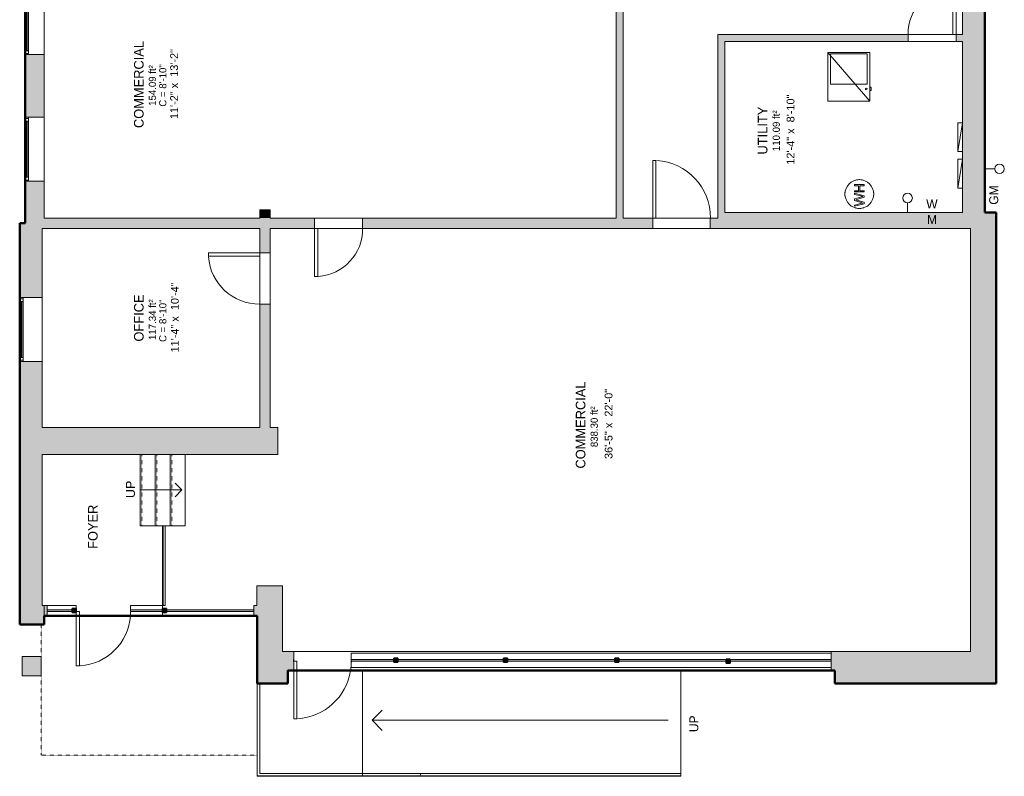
# Model space of a CAD drawing. Header units: inches. Extents: x -227 to 389, y -440 to 477.
# Tile 1 of 2: x -227 to 389, y -440 to 32. Entities that reach past the tile are written whole.
import ezdxf

# ---------------------------------------------------------------- set-up
doc = ezdxf.new("R2010")
doc.units = ezdxf.units.IN
doc.header["$MEASUREMENT"] = 0
doc.linetypes.add('Dash 1_16_', pattern=[0.125, 0.0625, -0.0625])
doc.linetypes.add('Overhead', pattern=[0.15625, 0.09375, -0.0625])
for name, color, linetype, lineweight in [('A-ANNO-NOTE', 131, 'Continuous', 9), ('A-AREA-IDEN', 2, 'Continuous', 9), ('A-COLS', 52, 'Continuous', 9), ('A-DETL', 90, 'Continuous', 9), ('A-DOOR', 31, 'Continuous', 9), ('A-FLOR', 192, 'Continuous', 9), ('A-FLOR-HRAL', 11, 'Continuous', 9), ('A-FLOR-LEVL', 51, 'Continuous', 9), ('A-GLAZ', 151, 'Continuous', 9), ('A-WALL', 90, 'Continuous', 9), ('A-WALL-PATT', 111, 'Continuous', 9), ('E-ELEC-EQPM', 71, 'Continuous', 9), ('G-ANNO-TEXT', 231, 'Continuous', 9), ('M-EQPM', 50, 'Continuous', 9), ('S-STRS', 90, 'Continuous', 9)]:
    doc.layers.add(name, color=color, linetype=linetype, lineweight=lineweight)
doc.styles.add('Arial', font='arial.ttf', dxfattribs={"height": 5.625})
doc.styles.add('Arial_1', font='arial.ttf', dxfattribs={"height": 4.875})
doc.styles.add('Inter', font='txt', dxfattribs={"height": 5.625})
doc.styles.add('Inter_1', font='txt', dxfattribs={"height": 4.5})
doc.styles.add('Inter_B', font='txt', dxfattribs={"height": 6})

# ---------------------------------------------------------------- blocks, each defined once
blk = doc.blocks.new('Railing - Railing-3184264-Main Floor')
at = {"layer": 'A-FLOR-HRAL'}
for p, q in [((-137.06, -283.9), (-137.06, -333.7)), ((-137.06, -283.9), (-137.05, -283.9)), ((-135.88, -283.9), (-137.05, -283.9)), ((-137.05, -283.9), (-137.05, -333.7)), ((-135.88, -333.7), (-135.88, -283.9)), ((-135.88, -333.7), (-135.88, -283.9)), ((-135.88, -283.9), (-135.88, -283.9)), ((-137.05, -333.7), (-137.06, -333.7)), ((-137.05, -333.7), (-135.88, -333.7)), ((-135.88, -333.7), (-135.88, -333.7))]:
    blk.add_line(p, q, dxfattribs=at)
blk = doc.blocks.new('Planitar - Single Door_Flush Panel - 2_-8_ x 6_-8_-3185132-Main Floor')
at = {"layer": 'A-DOOR', "lineweight": 18}
for p, q in [((14, 3.25), (14, 35.26)), ((16, 35.26), (14, 35.26)), ((16, 3.25), (16, 35.26)), ((16, 3.25), (14, 3.25))]:
    blk.add_line(p, q, dxfattribs=at)
at = {"layer": 'A-DOOR'}
blk.add_arc((15.77, 3.55), 31.78, 93.86026, 180.54102, dxfattribs=at)
blk = doc.blocks.new('Planitar - Single Door_Flush Panel - 2_-6_ x 6_-8_-3186139-Main Floor')
at = {"layer": 'A-DOOR', "lineweight": 18}
for p, q in [((12.99, 3.25), (12.99, 33.25)), ((15, 33.25), (12.99, 33.25)), ((15, 3.25), (15, 33.25)), ((15, 3.25), (12.99, 3.25))]:
    blk.add_line(p, q, dxfattribs=at)
at = {"layer": 'A-DOOR'}
blk.add_arc((14.77, 3.55), 29.77, 93.991, 180.57751, dxfattribs=at)
blk = doc.blocks.new('Planitar - Single Door_Flush Panel - 3_-0_ x 6_-8_-3186138-Main Floor')
at = {"layer": 'A-DOOR', "lineweight": 18}
for p, q in [((16, -3.25), (16, -39.27)), ((18.01, -3.25), (16, -3.25)), ((18.01, -3.25), (18.01, -39.27)), ((18.01, -39.27), (16, -39.27))]:
    blk.add_line(p, q, dxfattribs=at)
at = {"layer": 'A-DOOR'}
blk.add_arc((17.78, -3.55), 35.8, 179.51967, 266.36679, dxfattribs=at)
blk = doc.blocks.new('Planitar - Single Door_Flush Panel - 2_-6_ x 6_-8_-3186141-Main Floor')
at = {"layer": 'A-DOOR', "lineweight": 18}
for p, q in [((12.99, 2.25), (12.99, 32.25)), ((15, 32.25), (12.99, 32.25)), ((15, 2.25), (15, 32.25)), ((15, 2.25), (12.99, 2.25))]:
    blk.add_line(p, q, dxfattribs=at)
at = {"layer": 'A-DOOR'}
blk.add_arc((14.77, 2.55), 29.77, 93.991, 180.57751, dxfattribs=at)
blk = doc.blocks.new('Planitar-Fixed - 24_ x 48_-V1-Main Floor')
at = {"layer": 'A-GLAZ', "lineweight": 18}
for p, q in [((-20, 6.51), (-19.25, 6.51)), ((-19.25, 6.51), (-19.25, 6.43)), ((-19.25, 6.43), (-19.25, 4.28)), ((19.25, 6.51), (19.25, 6.43)), ((19.96, 6.51), (19.25, 6.51)), ((19.25, 6.43), (19.25, 4.28)), ((-19.25, 6.01), (-17.52, 6.01)), ((-19.25, 4.28), (-17.52, 4.28)), ((-17.52, 6.01), (-17.52, 4.28)), ((17.52, 6.01), (17.52, 4.28)), ((19.25, 6.01), (17.52, 6.01)), ((17.52, 4.28), (19.25, 4.28)), ((-20, -5.49), (-18.74, -5.49)), ((20, -5.49), (18.74, -5.49))]:
    blk.add_line(p, q, dxfattribs=at)
at = {"layer": 'A-GLAZ'}
for p, q in [((-20, 6.51), (20, 6.51)), ((-20, 6.51), (-20, 6.43)), ((-20, 6.43), (-20, 4.28)), ((20, 6.43), (20, 6.51)), ((20, 4.28), (20, 6.43)), ((20, 4.28), (-20, 4.28)), ((-20, 4.28), (-20, -5.49)), ((20, 4.28), (-20, 4.28)), ((-20, 4.28), (20, 4.28)), ((-20, 4.28), (-20, -5.49)), ((20, -5.49), (20, 4.28)), ((20, -5.49), (20, 4.28)), ((-20, -5.49), (20, -5.49)), ((20, -5.49), (-20, -5.49))]:
    blk.add_line(p, q, dxfattribs=at)
at = {"layer": 'A-GLAZ', "lineweight": 25}
blk.add_line((-17.52, 5.15), (17.52, 5.15), dxfattribs=at)
blk = doc.blocks.new('Planitar-Fixed - 24_ x 48_-3187146-Main Floor')
at = {"layer": 'A-GLAZ', "lineweight": 18}
for p, q in [((-20, 7.51), (-19.25, 7.51)), ((-19.25, 7.51), (-19.25, 7.43)), ((-19.25, 7.43), (-19.25, 5.28)), ((-19.25, 7.01), (-17.52, 7.01)), ((-17.52, 7.01), (-17.52, 5.28)), ((17.52, 7.01), (17.52, 5.28)), ((19.25, 7.01), (17.52, 7.01)), ((19.25, 7.51), (19.25, 7.43)), ((19.96, 7.51), (19.25, 7.51)), ((19.25, 7.43), (19.25, 5.28)), ((-19.25, 5.28), (-17.52, 5.28)), ((17.52, 5.28), (19.25, 5.28)), ((-20, -6.49), (-18.74, -6.49)), ((20, -6.49), (18.74, -6.49))]:
    blk.add_line(p, q, dxfattribs=at)
at = {"layer": 'A-GLAZ'}
for p, q in [((-20, 7.51), (20, 7.51)), ((-20, 7.51), (-20, 7.43)), ((-20, 7.43), (-20, 5.28)), ((20, 7.43), (20, 7.51)), ((20, 5.28), (20, 7.43)), ((20, 5.28), (-20, 5.28)), ((-20, 5.28), (-20, -6.49)), ((20, 5.28), (-20, 5.28)), ((-20, 5.28), (20, 5.28)), ((-20, 5.28), (-20, -6.49)), ((20, -6.49), (20, 5.28)), ((20, -6.49), (20, 5.28)), ((-20, -6.49), (20, -6.49)), ((20, -6.49), (-20, -6.49))]:
    blk.add_line(p, q, dxfattribs=at)
at = {"layer": 'A-GLAZ', "lineweight": 25}
blk.add_line((-17.52, 6.15), (17.52, 6.15), dxfattribs=at)
blk = doc.blocks.new('Planitar - Single Door_Flush Panel - 3_-0_ x 6_-8_-3188645-Main Floor')
at = {"layer": 'A-DOOR', "lineweight": 18}
for p, q in [((16, 6.5), (16, 36.52)), ((18.01, 36.52), (16, 36.52)), ((18.01, 6.5), (18.01, 36.52)), ((16, 0.5), (16, 6.5)), ((18.01, 0.5), (18.01, 6.5)), ((18.01, 0.5), (16, 0.5))]:
    blk.add_line(p, q, dxfattribs=at)
at = {"layer": 'A-DOOR'}
for start, end in [(93.63321, 170.81982), (170.81982, 180.48033)]:
    blk.add_arc((17.78, 0.8), 35.8, start, end, dxfattribs=at)
blk = doc.blocks.new('Planitar - Single Door_Flush Panel - 2_-10_ x 6_-8_-3192464-Main Floor')
at = {"layer": 'A-DOOR', "lineweight": 18}
for p, q in [((15, 3.25), (15, 34.52)), ((17.01, 34.52), (15, 34.52)), ((17.01, 3.25), (17.01, 34.52)), ((15, 0.5), (15, 3.25)), ((17.01, 0.5), (15, 0.5)), ((17.01, 0.5), (17.01, 3.25))]:
    blk.add_line(p, q, dxfattribs=at)
at = {"layer": 'A-DOOR'}
for start, end in [(93.74158, 175.83345), (175.83345, 180.50887)]:
    blk.add_arc((16.78, 0.8), 33.79, start, end, dxfattribs=at)
blk = doc.blocks.new('Rectangular Column 3D - Family8-3283566-Main Floor')
at = {"layer": 'A-COLS'}
blk.add_hatch(color=8, dxfattribs=at).paths.add_polyline_path([(0, 0), (12, 0), (12, 12), (0, 12), (0, 1.75)], flags=0)
for p, q in [((12, 12), (0, 12)), ((0, 12), (0, 0)), ((12, 0), (12, 12)), ((0, 0), (12, 0))]:
    blk.add_line(p, q, dxfattribs=at)
blk = doc.blocks.new('Top Rail Type - Top Rail_Internal_-3281507-Main Floor')
at = {"layer": 'A-FLOR-HRAL'}
for p, q in [((-78.25, -382.45), (-76.68, -382.45)), ((-78.25, -440.24), (-78.25, -382.45)), ((-76.68, -438.66), (-76.68, -382.45)), ((-12.47, -440.24), (-78.25, -440.24)), ((-12.47, -438.66), (-76.68, -438.66)), ((-12.47, -440.24), (-12.47, -438.66))]:
    blk.add_line(p, q, dxfattribs=at)
blk = doc.blocks.new('Top Rail Type - Top Rail_Internal_-3282781-Main Floor')
at = {"layer": 'A-FLOR-HRAL'}
for p, q in [((186.54, -438.66), (14.26, -438.66)), ((14.26, -440.24), (186.54, -440.24))]:
    blk.add_line(p, q, dxfattribs=at)
at = {"layer": 'A-FLOR-HRAL', "flags": 128}
for points in [[(23.63, -439.57), (23.71, -439.52), (23.71, -439.39), (23.63, -439.33)], [(186.54, -439.36), (186.54, -439.45), (186.54, -439.54)]]:
    blk.add_lwpolyline(points, dxfattribs=at)
blk = doc.blocks.new('Top Rail Type - Top Rail_Internal_-V2-Main Floor')
at = {"layer": 'A-FLOR-HRAL'}
for p, q in [((-12.47, -440.24), (-12.47, -438.66)), ((186.54, -438.66), (-12.47, -438.66)), ((186.54, -440.24), (-12.47, -440.24)), ((186.54, -440.24), (186.54, -438.66))]:
    blk.add_line(p, q, dxfattribs=at)
blk = doc.blocks.new('Water Meter - Family3-3300709-Main Floor')
at = {"layer": 'M-EQPM'}
blk.add_line((0, 0), (0, 6), dxfattribs=at)
blk.add_circle((0, 9), 3, dxfattribs=at)
blk = doc.blocks.new('Furnace - 38000 BTUH-3352126-Main Floor')
at = {"layer": 'M-EQPM'}
for p, q in [((-26.13, 0), (-26.13, -30.43)), ((0, 0), (-26.13, 0)), ((-26.13, 0), (0, -30.43)), ((-1.63, -0.81), (-24.5, -0.81)), ((-24.5, -0.81), (-24.5, -19.81)), ((-1.63, -19.81), (-1.63, -0.81)), ((0, -30.43), (0, 0)), ((-24.5, -19.81), (-1.63, -19.81)), ((1, -21.69), (0, -21.69)), ((1, -21.83), (0, -21.83)), ((0, -23.83), (1, -23.83)), ((1, -21.69), (1, -21.82)), ((1, -21.83), (1, -23.83)), ((-26.13, -30.43), (0, -30.43))]:
    blk.add_line(p, q, dxfattribs=at)
blk.add_circle((-2.18, -22.83), 0.5, dxfattribs=at)
blk = doc.blocks.new('Gas Meter - Family3-3300713-Main Floor')
at = {"layer": 'M-EQPM'}
blk.add_line((0, 0), (0, 6), dxfattribs=at)
blk.add_circle((0, 9), 3, dxfattribs=at)
blk = doc.blocks.new('Electrical Panel - Power Panel-3352359-Main Floor')
at = {"layer": 'E-ELEC-EQPM'}
for p, q in [((-15.96, 10), (2.04, 7)), ((-15.96, 10), (2.04, 10)), ((-15.96, 7), (-15.96, 10)), ((-15.96, 7), (2.04, 7)), ((2.04, 7), (2.04, 10))]:
    blk.add_line(p, q, dxfattribs=at)
blk = doc.blocks.new('Hot Water Heater - 200 MBH-3300706-Main Floor')
at = {"layer": 'M-EQPM'}
for p, q in [((-6.88, 2.97), (-7.66, 2.97)), ((-7.66, 2.97), (-6.01, -3.05)), ((-5.93, -0.99), (-6.88, 2.97)), ((-4.12, 2.97), (-5.32, -1.13)), ((-5.11, -3.05), (-3.79, 1.46)), ((-3, 2.97), (-4.12, 2.97)), ((-3.79, 1.46), (-3.56, 2.25)), ((-3.56, 2.25), (-3.36, 1.6)), ((-3.36, 1.6), (-1.92, -3.05)), ((-2.14, 0), (-3, 2.97)), ((-0.24, 2.97), (-1.2, -1.02)), ((-1.11, -3.05), (0.53, 2.97)), ((0.53, 2.97), (-0.24, 2.97)), ((2.04, 2.97), (1.29, 2.97)), ((1.29, 2.97), (1.29, -3.05)), ((2.04, 0.53), (2.04, 2.97)), ((5.24, 0.53), (2.04, 0.53)), ((6, 2.97), (5.24, 2.97)), ((5.24, 2.97), (5.24, 0.53)), ((6, -3.05), (6, 2.97)), ((-6.01, -3.05), (-5.11, -3.05)), ((-5.63, -2.21), (-5.93, -0.99)), ((-5.32, -1.13), (-5.63, -2.21)), ((-1.49, -2.21), (-2.14, 0)), ((-1.92, -3.05), (-1.11, -3.05)), ((-1.2, -1.02), (-1.49, -2.21)), ((1.29, -3.05), (2.04, -3.05)), ((2.04, -3.05), (2.04, -0.23)), ((2.04, -0.23), (5.24, -0.23)), ((5.24, -0.23), (5.24, -3.05)), ((5.24, -3.05), (6, -3.05))]:
    blk.add_line(p, q, dxfattribs=at)
for start, end in [(360, 180), (360, 180), (103.75861, 105), (91.93751, 100.50449), (79.49551, 88.06249), (75, 76.24139), (180, 360), (180, 360), (169.49551, 178.06249), (165, 166.24139), (13.75861, 15), (1.93751, 10.50449), (181.93751, 190.50449), (193.75861, 195), (345, 346.24139), (349.49551, 358.06249), (255, 256.24139), (259.49551, 268.06249), (271.93751, 280.50449), (283.75861, 285)]:
    blk.add_arc((0, 0), 9, start, end, dxfattribs=at)

msp = doc.modelspace()

# ---------------------------------------------------------------- hatches: boundary and pattern name
at = {"layer": 'A-WALL-PATT'}
h = msp.add_hatch(color=9, dxfattribs=at)
h.paths.add_polyline_path([(-211.47, -94.95), (-211.47, -68.67), (-223.47, -68.67), (-223.47, -94.95), (-212.71, -94.95)], flags=0)
h.paths.add_polyline_path([(-223.47, -28.67), (-211.47, -28.67), (-211.47, 10.39), (-223.47, 10.39)], flags=0)
h.paths.add_polyline_path([(-211.47, 50.39), (-211.47, 88.55), (-223.47, 88.55), (-223.47, 50.39), (-212.68, 50.39)], flags=0)
h.paths.add_polyline_path([(-223.38, 128.55), (-211.47, 128.55), (-211.47, 222.55), (-223.47, 222.55), (-223.47, 128.55)], flags=0)
h = msp.add_hatch(color=9, dxfattribs=at)
h.paths.add_polyline_path([(146.03, -91.7), (150.53, -91.7), (150.53, 165.67), (146.03, 165.67), (146.03, -90.8)], flags=0)
h.paths.add_polyline_path([(146.03, 197.67), (150.53, 197.67), (150.53, 225.3), (146.03, 225.3), (146.03, 212.3)], flags=0)
for color, points in [(9, [(362.53, -88.2), (376.53, -88.2), (376.53, 225.3), (362.53, 225.3), (362.53, -76.77)]), (9, [(214.03, -91.7), (214.03, 23.05), (209.53, 23.05), (209.53, -91.7)]), (9, [(-70.14, -91.7), (-70.14, -86.65), (-76.64, -86.65), (-76.64, -91.7)]), (254, [(315.02, -98.2), (323.75, -98.2), (323.75, -88.2), (266.75, -88.22), (266.75, -98.2)]), (9, [(376.53, -98.2), (383.44, -98.2), (383.44, -88.2), (362.53, -88.2), (362.53, -98.2), (373.26, -98.2)]), (9, [(367.44, -382.45), (383.44, -382.45), (383.44, -98.2), (367.44, -98.2), (367.44, -381.17)]), (9, [(-211.38, -239.45), (-65.47, -239.45), (-65.47, -222.45), (-212.71, -222.45), (-212.71, -239.45)]), (9, [(-78.47, -382.45), (-62.47, -382.45), (-62.47, -321.45), (-78.47, -321.45), (-78.47, -375.95)]), (9, [(-211.47, -345.7), (-211.47, -333.7), (-226.71, -333.7), (-226.71, -345.7), (-226.62, -345.7)]), (9, [(-193.97, -338.2), (-191.47, -338.2), (-191.47, -335.7), (-193.97, -335.7)]), (9, [(-137.47, -338.2), (-134.97, -338.2), (-134.97, -335.7), (-137.47, -335.7)]), (9, [(-59.28, -382.45), (-59.28, -362.45), (-62.47, -362.45), (-62.47, -382.45)]), (9, [(315.02, -382.45), (367.44, -382.45), (367.44, -362.45), (282.72, -362.45), (282.72, -382.45), (282.81, -382.45)]), (9, [(7.22, -369.2), (9.72, -369.2), (9.72, -366.7), (7.22, -366.7)]), (9, [(75.72, -369.2), (78.22, -369.2), (78.22, -366.7), (75.72, -366.7)]), (9, [(145.22, -369.2), (147.72, -369.2), (147.72, -366.7), (145.22, -366.7)]), (9, [(217.22, -369.7), (217.22, -367.2), (214.72, -367.2), (214.72, -369.7)])]:
    msp.add_hatch(color=color, dxfattribs=at).paths.add_polyline_path(points, flags=0)
h = msp.add_hatch(color=9, dxfattribs=at)
h.paths.add_polyline_path([(358.53, 18.55), (362.53, 18.55), (362.53, 23.05), (358.53, 23.05)], flags=0)
h.paths.add_polyline_path([(328.53, 18.55), (328.53, 23.05), (214.03, 23.05), (214.03, 18.55), (315.02, 18.55)], flags=0)
h = msp.add_hatch(color=9, dxfattribs=at)
h.paths.add_polyline_path([(-70.22, -98.2), (-42.39, -98.2), (-42.39, -91.7), (-211.47, -91.7), (-211.47, -94.95), (-212.71, -94.95), (-212.71, -98.2), (-76.72, -98.2)], flags=0)
h.paths.add_polyline_path([(97.27, -98.2), (168.9, -98.2), (168.9, -91.7), (-12.39, -91.7), (-12.39, -98.2)], flags=0)
h.paths.add_polyline_path([(214.03, -98.2), (214.03, -91.7), (204.92, -91.7), (204.92, -98.2)], flags=0)
h = msp.add_hatch(color=254, dxfattribs=at)
h.paths.add_polyline_path([(362.53, -98.2), (362.53, -88.2), (323.75, -88.2), (323.75, -98.2), (358.48, -98.2)], flags=0)
h.paths.add_polyline_path([(266.75, -98.2), (266.75, -88.2), (214.03, -88.22), (214.03, -98.2)], flags=0)
h = msp.add_hatch(color=9, dxfattribs=at)
h.paths.add_polyline_path([(-212.71, -333.7), (-212.71, -181.33), (-226.71, -181.33), (-226.71, -333.7), (-223.38, -333.7)], flags=0)
h.paths.add_polyline_path([(-226.62, -141.33), (-212.71, -141.33), (-212.71, -94.95), (-226.71, -94.95), (-226.71, -141.33)], flags=0)
h = msp.add_hatch(color=9, dxfattribs=at)
h.paths.add_polyline_path([(-70.22, -222.45), (-70.22, -145.46), (-76.72, -145.46), (-76.72, -222.45)], flags=0)
h.paths.add_polyline_path([(-76.72, -113.45), (-70.22, -113.45), (-70.22, -98.2), (-76.72, -98.2)], flags=0)
h = msp.add_hatch(color=9, dxfattribs=at)
h.paths.add_polyline_path([(-211.47, -340.2), (-209.47, -340.2), (-209.47, -333.7), (-211.47, -333.7), (-211.47, -338.82)], flags=0)
h.paths.add_polyline_path([(-78.47, -340.2), (-78.47, -333.7), (-80.47, -333.7), (-80.47, -340.2)], flags=0)
h = msp.add_hatch(color=9, dxfattribs=at)
h.paths.add_polyline_path([(-80.47, -337.45), (-80.47, -336.45), (-134.97, -336.45), (-134.97, -337.45), (-120.47, -337.45)], flags=0)
h.paths.add_polyline_path([(-157.41, -337.45), (-137.47, -337.45), (-137.47, -336.45), (-157.41, -336.45)], flags=0)
h.paths.add_polyline_path([(-191.47, -337.45), (-191.42, -337.45), (-191.42, -336.45), (-191.47, -336.45)], flags=0)
h.paths.add_polyline_path([(-193.97, -337.45), (-193.97, -336.45), (-209.47, -336.45), (-209.47, -337.45)], flags=0)
h = msp.add_hatch(color=9, dxfattribs=at)
h.paths.add_polyline_path([(-59.28, -374.45), (-55.47, -374.45), (-55.47, -362.45), (-59.28, -362.45), (-59.28, -374.3)], flags=0)
h.paths.add_polyline_path([(280.47, -374.45), (282.72, -374.44), (282.72, -362.45), (280.47, -362.45), (280.47, -374.23)], flags=0)
h = msp.add_hatch(color=9, dxfattribs=at)
h.paths.add_polyline_path([(-19.45, -368.45), (7.22, -368.45), (7.22, -367.45), (-19.45, -367.45)], flags=0)
h.paths.add_polyline_path([(280.47, -368.45), (280.47, -367.45), (217.22, -367.45), (217.22, -368.45), (219.54, -368.45)], flags=0)
h.paths.add_polyline_path([(-55.47, -368.45), (-55.47, -367.45), (-55.53, -367.45), (-55.53, -368.45)], flags=0)
h.paths.add_polyline_path([(78.22, -368.45), (145.22, -368.45), (145.22, -367.45), (78.22, -367.45)], flags=0)
h.paths.add_polyline_path([(9.72, -368.45), (75.72, -368.45), (75.72, -367.45), (9.72, -367.45)], flags=0)
h.paths.add_polyline_path([(214.72, -368.45), (214.72, -367.45), (147.72, -367.45), (147.72, -368.45)], flags=0)

# ---------------------------------------------------------------- linework, layer by layer
at = {"layer": 'A-DETL', "lineweight": 50}
for p, q in [((-223.38, 401.8), (-223.38, -94.95)), ((376.53, -88.2), (376.53, 401.8)), ((383.53, -88.2), (376.53, -88.2)), ((383.53, -382.45), (383.53, -88.2)), ((-223.38, -94.95), (-226.62, -94.95)), ((-226.62, -94.95), (-226.62, -345.7)), ((-211.38, -345.7), (-211.38, -340.2)), ((-211.38, -340.2), (-78.38, -340.2)), ((-78.38, -340.2), (-78.38, -382.45)), ((-226.62, -345.7), (-211.38, -345.7)), ((-59.19, -382.45), (-59.19, -374.45)), ((-59.19, -374.45), (282.81, -374.45)), ((282.81, -374.45), (282.81, -382.45)), ((-78.38, -382.45), (-59.19, -382.45)), ((282.81, -382.45), (383.53, -382.45))]:
    msp.add_line(p, q, dxfattribs=at)
at = {"layer": 'A-DETL'}
for p, q in [((-78.47, -333.7), (-78.47, -321.45)), ((-6.46, -405.45), (-0.09, -399.09)), ((-6.46, -405.45), (178.54, -405.45)), ((-6.46, -405.45), (-0.09, -411.82))]:
    msp.add_line(p, q, dxfattribs=at)
at = {"layer": 'A-DETL', "linetype": 'Dash 1_16_', "lineweight": 18}
for p, q in [((-213.22, -427.2), (-213.22, -346.2)), ((-78.47, -427.2), (-213.22, -427.2))]:
    msp.add_line(p, q, dxfattribs=at)
at = {"layer": 'A-FLOR'}
for p, q in [((-123.27, -239.45), (-123.27, -283.9)), ((-137.06, -283.9), (-137.47, -283.9)), ((-137.47, -283.9), (-137.47, -333.7)), ((-123.27, -283.9), (-135.88, -283.9))]:
    msp.add_line(p, q, dxfattribs=at)
at = {"layer": 'A-FLOR-LEVL'}
for p, q in [((-59.19, -374.45), (-59.19, -382.45)), ((-12.46, -374.45), (-59.19, -374.45)), ((-12.46, -374.45), (-12.46, -440.45)), ((186.54, -374.45), (-12.46, -374.45)), ((186.54, -374.45), (186.54, -440.45)), ((-78.38, -382.45), (-78.38, -440.45)), ((-59.19, -382.45), (-78.38, -382.45)), ((-12.46, -440.45), (-78.38, -440.45)), ((186.54, -440.45), (-12.46, -440.45))]:
    msp.add_line(p, q, dxfattribs=at)
at = {"layer": 'A-WALL'}
for p, q in [((376.53, -88.2), (376.53, 401.8)), ((362.53, 213.8), (362.53, 23.05)), ((146.03, 165.67), (146.03, -91.7)), ((150.53, -91.7), (150.53, 165.67)), ((209.53, 23.05), (209.53, -91.7)), ((362.53, 23.05), (209.53, 23.05)), ((214.03, -88.2), (214.03, 18.55)), ((214.03, 18.55), (362.53, 18.55)), ((328.53, 18.55), (328.53, 23.05)), ((358.53, 23.05), (358.53, 18.55)), ((362.53, 18.55), (362.53, -88.2)), ((-223.47, 10.39), (-223.47, -28.67)), ((-211.47, -28.67), (-211.47, 10.39)), ((-223.47, -68.67), (-223.47, -94.95)), ((-211.47, -91.7), (-211.47, -68.67)), ((-76.64, -91.7), (-211.47, -91.7)), ((-70.14, -86.65), (-76.64, -86.65)), ((-76.64, -86.65), (-76.64, -91.7)), ((-70.14, -91.7), (-70.14, -86.65)), ((146.03, -91.7), (-70.14, -91.7)), ((-42.39, -98.2), (-42.39, -91.7)), ((-12.39, -91.7), (-12.39, -98.2)), ((150.53, -91.7), (209.53, -91.7)), ((168.9, -98.2), (168.9, -91.7)), ((204.92, -91.7), (204.92, -98.2)), ((214.03, -88.2), (362.53, -88.2)), ((383.44, -382.45), (383.44, -88.2)), ((-226.71, -94.95), (-226.71, -141.33)), ((-212.71, -141.33), (-212.71, -98.2)), ((-212.71, -98.2), (-76.72, -98.2)), ((-76.72, -98.2), (-76.72, -222.45)), ((-70.22, -98.2), (367.44, -98.2)), ((-70.22, -222.45), (-70.22, -98.2)), ((367.44, -98.2), (367.44, -362.45)), ((-76.72, -113.45), (-70.22, -113.45)), ((-70.22, -145.46), (-76.72, -145.46)), ((-226.71, -181.33), (-226.71, -345.7)), ((-212.71, -222.45), (-212.71, -181.33)), ((-76.72, -222.45), (-212.71, -222.45)), ((-65.47, -222.45), (-70.22, -222.45)), ((-65.47, -239.45), (-65.47, -222.45)), ((-212.71, -333.7), (-212.71, -239.45)), ((-212.71, -239.45), (-65.47, -239.45)), ((-62.47, -321.45), (-78.47, -321.45)), ((-62.47, -362.45), (-62.47, -321.45)), ((-212.71, -333.7), (-191.42, -333.7)), ((-211.47, -345.7), (-211.47, -333.7)), ((-209.47, -340.2), (-209.47, -333.7)), ((-193.97, -336.45), (-209.47, -336.45)), ((-209.47, -337.45), (-193.97, -337.45)), ((-191.42, -336.45), (-191.47, -336.45)), ((-191.47, -337.45), (-191.42, -337.45)), ((-191.42, -340.2), (-191.42, -333.7)), ((-157.41, -333.7), (-137.49, -333.7)), ((-157.41, -333.7), (-157.41, -340.2)), ((-137.47, -336.45), (-157.41, -336.45)), ((-157.41, -337.45), (-137.47, -337.45)), ((-137.47, -335.7), (-137.47, -333.7)), ((-137.47, -340.2), (-137.47, -338.2)), ((-80.47, -336.45), (-134.97, -336.45)), ((-134.97, -337.45), (-80.47, -337.45)), ((-78.47, -333.7), (-80.47, -333.7)), ((-80.47, -333.7), (-80.47, -340.2)), ((-191.42, -340.2), (-211.47, -340.2)), ((-78.47, -340.2), (-157.41, -340.2)), ((-226.71, -345.7), (-211.47, -345.7)), ((-62.47, -362.45), (367.44, -362.45)), ((-55.47, -374.45), (-55.47, -362.45)), ((280.47, -362.45), (280.47, -374.45)), ((-55.47, -367.45), (-55.53, -367.45)), ((-55.53, -367.45), (-55.53, -368.45)), ((-55.53, -368.45), (-55.47, -368.45)), ((-19.45, -363.45), (280.47, -363.45)), ((-19.45, -372.45), (-19.45, -363.45)), ((7.22, -367.45), (-19.45, -367.45)), ((-19.45, -368.45), (7.22, -368.45)), ((75.72, -367.45), (9.72, -367.45)), ((9.72, -368.45), (75.72, -368.45)), ((145.22, -367.45), (78.22, -367.45)), ((78.22, -368.45), (145.22, -368.45)), ((214.72, -367.45), (147.72, -367.45)), ((147.72, -368.45), (214.72, -368.45)), ((280.47, -367.45), (217.22, -367.45)), ((217.22, -368.45), (280.47, -368.45)), ((282.72, -374.45), (-59.28, -374.45)), ((-59.28, -382.45), (-59.28, -374.49)), ((280.47, -372.45), (-19.45, -372.45)), ((282.72, -374.45), (282.72, -382.45)), ((-78.47, -382.45), (-78.25, -382.45)), ((-76.68, -382.45), (-59.28, -382.45)), ((282.72, -382.45), (383.44, -382.45))]:
    msp.add_line(p, q, dxfattribs=at)
at = {"layer": 'A-WALL', "lineweight": 35}
for p, q in [((-191.47, -335.7), (-193.97, -335.7)), ((-193.97, -335.7), (-193.97, -338.2)), ((-193.97, -338.2), (-191.47, -338.2)), ((-191.47, -338.2), (-191.47, -335.7)), ((-134.97, -335.7), (-137.47, -335.7)), ((-137.47, -335.7), (-137.47, -338.2)), ((-137.47, -338.2), (-134.97, -338.2)), ((-134.97, -338.2), (-134.97, -335.7)), ((9.72, -366.7), (7.22, -366.7)), ((7.22, -366.7), (7.22, -369.2)), ((7.22, -369.2), (9.72, -369.2)), ((9.72, -369.2), (9.72, -366.7)), ((78.22, -366.7), (75.72, -366.7)), ((75.72, -366.7), (75.72, -369.2)), ((75.72, -369.2), (78.22, -369.2)), ((78.22, -369.2), (78.22, -366.7)), ((147.72, -366.7), (145.22, -366.7)), ((145.22, -366.7), (145.22, -369.2)), ((145.22, -369.2), (147.72, -369.2)), ((147.72, -369.2), (147.72, -366.7)), ((217.22, -367.2), (214.72, -367.2)), ((214.72, -367.2), (214.72, -369.7)), ((217.22, -369.7), (217.22, -367.2)), ((214.72, -369.7), (217.22, -369.7))]:
    msp.add_line(p, q, dxfattribs=at)
at = {"layer": 'S-STRS'}
for p, q in [((-151.38, -239.45), (-151.38, -283.9)), ((-142.01, -239.45), (-142.01, -283.9)), ((-132.64, -239.45), (-132.64, -283.9)), ((-123.27, -239.45), (-123.27, -283.9)), ((-125.38, -261.53), (-129.62, -257.28)), ((-151.38, -261.53), (-125.38, -261.53)), ((-125.38, -261.53), (-129.62, -265.77)), ((-151.38, -283.9), (-142.01, -283.9)), ((-142.01, -283.9), (-137.49, -283.9))]:
    msp.add_line(p, q, dxfattribs=at)
at = {"layer": 'S-STRS', "linetype": 'Overhead'}
for p, q in [((-150.4, -239.45), (-150.4, -283.9)), ((-141.03, -239.45), (-141.03, -283.9)), ((-131.66, -239.45), (-131.66, -283.9))]:
    msp.add_line(p, q, dxfattribs=at)

# ---------------------------------------------------------------- block references
at = {"layer": 'A-COLS'}
msp.add_blockref('Rectangular Column 3D - Family8-3283566-Main Floor', (-225.22, -377.7), dxfattribs=at)
at = {"layer": 'A-DOOR'}
msp.add_blockref('Planitar - Single Door_Flush Panel - 2_-6_ x 6_-8_-3186141-Main Floor', (343.53, 20.8), dxfattribs=at)
for name, p, rotation in [('Planitar - Single Door_Flush Panel - 3_-0_ x 6_-8_-3186138-Main Floor', (186.91, -94.95), 180), ('Planitar - Single Door_Flush Panel - 2_-6_ x 6_-8_-3186139-Main Floor', (-27.39, -94.95), 180), ('Planitar - Single Door_Flush Panel - 2_-8_ x 6_-8_-3185132-Main Floor', (-73.47, -129.45), 89.99999999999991), ('Planitar - Single Door_Flush Panel - 2_-10_ x 6_-8_-3192464-Main Floor', (-174.41, -336.95), 180), ('Planitar - Single Door_Flush Panel - 3_-0_ x 6_-8_-3188645-Main Floor', (-37.46, -367.95), 180)]:
    msp.add_blockref(name, p, dxfattribs=dict(at, rotation=rotation))
at = {"layer": 'A-FLOR-HRAL'}
for name in ['Railing - Railing-3184264-Main Floor', 'Top Rail Type - Top Rail_Internal_-3281507-Main Floor', 'Top Rail Type - Top Rail_Internal_-V2-Main Floor', 'Top Rail Type - Top Rail_Internal_-3282781-Main Floor']:
    msp.add_blockref(name, (0, 0), dxfattribs=at)
at = {"layer": 'A-GLAZ', "rotation": 89.99999999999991}
for name, p in [('Planitar-Fixed - 24_ x 48_-V1-Main Floor', (-216.95, 30.39)), ('Planitar-Fixed - 24_ x 48_-V1-Main Floor', (-216.95, -48.67)), ('Planitar-Fixed - 24_ x 48_-3187146-Main Floor', (-219.2, -161.33))]:
    msp.add_blockref(name, p, dxfattribs=at)
at = {"layer": 'E-ELEC-EQPM', "rotation": 89.99999999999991}
for p in [(369.53, -34.24), (369.53, -56.99)]:
    msp.add_blockref('Electrical Panel - Power Panel-3352359-Main Floor', p, dxfattribs=at)
at = {"layer": 'M-EQPM'}
for name, p in [('Furnace - 38000 BTUH-3352126-Main Floor', (304.53, 11.8)), ('Water Meter - Family3-3300709-Main Floor', (328.18, -88.17))]:
    msp.add_blockref(name, p, dxfattribs=at)
for name, p, rotation in [('Gas Meter - Family3-3300713-Main Floor', (376.65, -60.94), 269.9999999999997), ('Hot Water Heater - 200 MBH-3300706-Main Floor', (298.03, -76.7), 90.00000000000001)]:
    msp.add_blockref(name, p, dxfattribs=dict(at, rotation=rotation))

# ---------------------------------------------------------------- texts
at = {"layer": 'A-ANNO-NOTE', "insert": (379.23, -83.38), "char_height": 5.625, "width": 16.059, "attachment_point": 1, "rotation": 90, "style": 'Inter'}
msp.add_mtext('GM', dxfattribs=at)
at = {"layer": 'A-ANNO-NOTE', "char_height": 5.62, "attachment_point": 1, "style": 'Inter'}
for s, insert, width in [('W', (339.87, -80.09), 9.696), ('M', (340.37, -89.84), 8.787)]:
    msp.add_mtext(s, dxfattribs=dict(at, insert=insert, width=width))
at = {"layer": 'A-AREA-IDEN', "attachment_point": 1, "rotation": 90}
for s, insert, char_height, width, style in [('COMMERCIAL', (-155.27, -35.47), 6, 67.872, 'Inter_B'), ('154.09 ft²', (-146.02, -21.6), 4.5, 34.239, 'Inter_1'), ('C = 8\'-10"', (-139.52, -22.11), 4.5, 35.451, 'Inter_1'), ('UTILITY', (234.6, -51.99), 6, 37.572, 'Inter_B'), ('110.09 ft²', (243.86, -49.87), 4.5, 32.421, 'Inter_1'), ('117.34 ft²', (-146.02, -167.85), 4.5, 32.421, 'Inter_1'), ('OFFICE', (-155.27, -168.85), 6, 34.845, 'Inter_B'), ('C = 8\'-10"', (-139.52, -169.1), 4.5, 35.451, 'Inter_1'), ('COMMERCIAL', (120.84, -248.19), 6, 67.872, 'Inter_B'), ('838.30 ft²', (130.09, -234.82), 4.5, 35.451, 'Inter_1'), ('FOYER', (-183.99, -298.37), 6, 32.421, 'Inter_B')]:
    msp.add_mtext(s, dxfattribs=dict(at, insert=insert, char_height=char_height, width=width, style=style))
at = {"layer": 'G-ANNO-TEXT', "color": 7, "attachment_point": 1, "rotation": 90}
for s, insert, char_height, width, style in [('11\'-2" x  13\'-2"', (-132.63, -29.88), 4.875, 52.722, 'Arial_1'), ('12\'-4" x  8\'-10"', (252.61, -58.33), 4.875, 52.722, 'Arial_1'), ('11\'-4" x  10\'-4"', (-132.2, -175.66), 4.875, 52.722, 'Arial_1'), ('36\'-5" x  22\'-0"', (138.89, -242.18), 4.875, 52.722, 'Arial_1'), ('UP', (-160.31, -266.66), 5.625, 13.332, 'Arial'), ('UP', (191.82, -412.86), 5.625, 13.332, 'Inter')]:
    msp.add_mtext(s, dxfattribs=dict(at, insert=insert, char_height=char_height, width=width, style=style))

doc.saveas('drawing.dxf')
